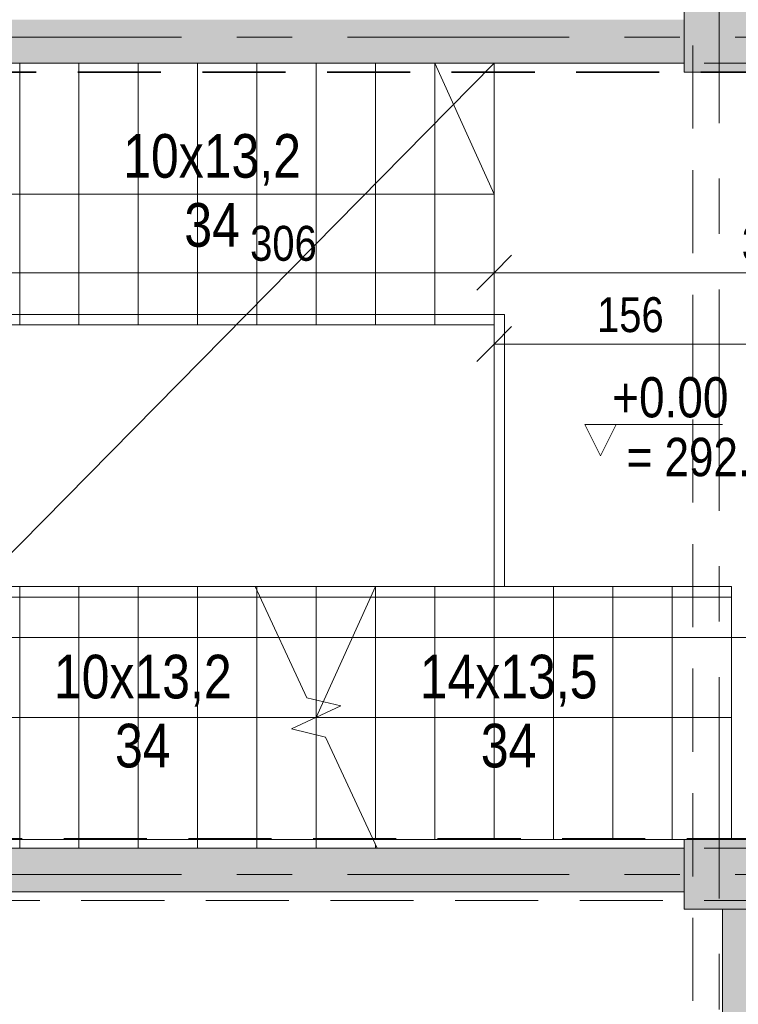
# Model space of a CAD drawing. Header units: centimetres. Extents: x -1434 to 23895, y -8842 to 3590.
# Tile 6 of 75: x -1014 to -602, y 1294 to 1858. Entities that reach past the tile are written whole.
import ezdxf

# ---------------------------------------------------------------- set-up
doc = ezdxf.new("R2010")
doc.units = ezdxf.units.CM
for name, pattern in [('Dash', [60, 30, -30]), ('Hidden', [71.4375, 47.625, -23.8125]), ('Oś', [222.25, 127, -31.75, 31.75, -31.75]), ('Ukryte', [71.438, 47.625, -23.813])]:
    doc.linetypes.add(name, pattern=pattern)
for name, color, linetype, lineweight in [('A-ANNO-DIMS', 211, 'Continuous', 13), ('A-ANNO-DIMS-100', 211, 'Continuous', 13), ('A-AREA', 32, 'Continuous', 13), ('A-DETL', 90, 'Continuous', 9), ('A-DETL-HDLN', 90, 'Ukryte', 9), ('A-DETL-THIN', 151, 'Continuous', 9), ('A-FLOR', 192, 'Continuous', 13), ('A-FLOR-HRAL', 11, 'Continuous', 9), ('A-FLOR-HRAL-MBND', 5, 'Continuous', 9), ('A-WALL', 113, 'Continuous', 13), ('A-WALL-PATT', 111, 'Continuous', 13), ('G-ANNO-DIMS', 111, 'Continuous', 13), ('G-ANNO-TEXT', 231, 'Continuous', 13), ('S-COLS', 52, 'Continuous', 13), ('S-GRID', 1, 'Continuous', 13), ('S-STRS', 31, 'Continuous', 13), ('S-STRS-MBND', 31, 'Continuous', 13)]:
    doc.layers.add(name, color=color, linetype=linetype, lineweight=lineweight)
doc.styles.add('Arial Narrow_1', font='ARIALN.TTF', dxfattribs={"height": 22})
doc.styles.add('Arial Narrow_2', font='ARIALN.TTF', dxfattribs={"height": 25})
doc.styles.add('Arial Narrow_3', font='ARIALN.TTF', dxfattribs={"height": 20})
doc.styles.add('Arial Narrow_4', font='ARIALN.TTF', dxfattribs={"height": 23})
doc.dimstyles.new('Diagonal_1_100__0__wewnętrzne', dxfattribs={"dimscale": 30.48, "dimtxt": 20.468619, "dimasz": 0.656168, "dimexe": 0.164042, "dimexo": 0.0625, "dimgap": 0.032808, "dimtad": 1, "dimdec": 0, "dimdsep": 46, "dimtxsty": 'Arial Narrow_3', "dimblk1": 'OBLIQUE', "dimblk2": 'OBLIQUE', "dimsah": 1, "dimcen": 0.09, "dimazin": 0, "dimtfac": 1, "dimtdec": 4, "dimtix": 1, "dimtmove": 0, "dimatfit": 3, "dimfxl": 0.164042, "dimfxlon": 1, "dimtvp": 1, "dimtolj": 1, "dimtzin": 0, "dimarcsym": 2})
doc.dimstyles.new('Diagonal_1_100__0__wewnętrzne_1', dxfattribs={"dimscale": 30.48, "dimtxt": 20.468619, "dimasz": 0.656168, "dimexe": 0.164042, "dimexo": 0.0625, "dimgap": 0.032808, "dimtad": 1, "dimdec": 0, "dimdsep": 46, "dimtxsty": 'Arial Narrow_3', "dimblk1": 'OBLIQUE', "dimblk2": 'OBLIQUE', "dimsah": 1, "dimcen": 0.09, "dimazin": 0, "dimtfac": 1, "dimtdec": 4, "dimtix": 1, "dimtmove": 2, "dimatfit": 3, "dimfxl": 0.164042, "dimfxlon": 1, "dimtvp": 1, "dimtolj": 1, "dimtzin": 0, "dimarcsym": 2})

# ---------------------------------------------------------------- blocks, each defined once
blk = doc.blocks.new('M_Concrete-Square-Column - 400 x 400mm-1838076-parter wysoki __0_00_ - stan projektowany Klatka schodowa')
at = {"layer": 'S-COLS', "lineweight": 9}
blk.add_hatch(color=253, dxfattribs=at).paths.add_polyline_path([(-20, -20), (20, -20), (20, 20), (-20, 20)], flags=0)
for p, q in [((20, 20), (-20, 20)), ((-20, 20), (-20, -20)), ((20, -20), (20, 20)), ((-20, -20), (20, -20))]:
    blk.add_line(p, q, dxfattribs=at)
blk = doc.blocks.new('Railing - Railing-2676688-parter wysoki __0_00_ - stan projektowany Klatka schodowa')
at = {"layer": 'A-FLOR-HRAL'}
for p, q in [((1388.41, 811.02), (1383.33, 808.65)), ((1383.33, 646), (1383.33, 808.65)), ((1388.41, 605.62), (1388.41, 811.02))]:
    blk.add_line(p, q, dxfattribs=at)
at = {"layer": 'A-FLOR-HRAL-MBND'}
for p, q in [((1383.33, 1047.62), (1388.41, 1047.62)), ((1383.33, 808.65), (1383.33, 1047.62)), ((1388.41, 811.02), (1388.41, 1047.62))]:
    blk.add_line(p, q, dxfattribs=at)
blk = doc.blocks.new('DIMBLOCK2-parter wysoki __0_00_ - stan projektowany Klatka schodowa')
at = {"layer": 'A-ANNO-DIMS-100'}
for p, q in [((-1047.62, 1713.28), (-1037.62, 1723.28)), ((-741.62, 1713.28), (-731.62, 1723.28)), ((-1047.62, 1718.28), (-1047.62, 1708.28)), ((-1047.62, 1713.28), (-1047.62, 1718.28)), ((-741.62, 1718.28), (-741.62, 1708.28)), ((-741.62, 1713.28), (-741.62, 1718.28)), ((-1047.62, 1713.28), (-1057.62, 1703.28)), ((-1047.62, 1713.28), (-741.62, 1713.28)), ((-741.62, 1713.28), (-751.62, 1703.28))]:
    blk.add_line(p, q, dxfattribs=at)
at = {"layer": 'A-ANNO-DIMS-100', "color": 0, "insert": (-881.51, 1740.13), "char_height": 20, "width": 45.6158, "attachment_point": 1, "line_spacing_factor": 0.974696, "style": 'Arial Narrow_3'}
blk.add_mtext('306', dxfattribs=at)
blk = doc.blocks.new('_Oblique')
at = {"color": 0, "linetype": 'ByBlock', "lineweight": -2}
blk.add_line((-0.5, -0.5), (0.5, 0.5), dxfattribs=at)
blk = doc.blocks.new('DIMBLOCK3-parter wysoki __0_00_ - stan projektowany Klatka schodowa')
at = {"layer": 'A-ANNO-DIMS-100'}
for p, q in [((-741.62, 1713.28), (-731.62, 1723.28)), ((-419.62, 1713.28), (-409.62, 1723.28)), ((-741.62, 1718.28), (-741.62, 1708.28)), ((-741.62, 1713.28), (-741.62, 1718.28)), ((-419.62, 1708.28), (-419.62, 1718.28)), ((-741.62, 1713.28), (-751.62, 1703.28)), ((-741.62, 1713.28), (-419.62, 1713.28)), ((-419.62, 1713.28), (-429.62, 1703.28)), ((-419.62, 1713.28), (-419.62, 1708.28))]:
    blk.add_line(p, q, dxfattribs=at)
at = {"layer": 'A-ANNO-DIMS-100', "color": 0, "insert": (-599.63, 1740.13), "char_height": 20, "width": 45.6158, "attachment_point": 1, "line_spacing_factor": 0.974696, "style": 'Arial Narrow_3'}
blk.add_mtext('322', dxfattribs=at)
blk = doc.blocks.new('DIMBLOCK5-parter wysoki __0_00_ - stan projektowany Klatka schodowa')
at = {"layer": 'A-ANNO-DIMS-100'}
for p, q in [((-741.62, 1672.4), (-731.62, 1682.4)), ((-585.62, 1672.4), (-575.62, 1682.4)), ((-741.62, 1677.4), (-741.62, 1667.4)), ((-741.62, 1672.4), (-741.62, 1677.4)), ((-585.62, 1667.4), (-585.62, 1677.4)), ((-741.62, 1672.4), (-751.62, 1662.4)), ((-585.62, 1672.4), (-741.62, 1672.4)), ((-585.62, 1672.4), (-595.62, 1662.4)), ((-585.62, 1672.4), (-585.62, 1667.4))]:
    blk.add_line(p, q, dxfattribs=at)
at = {"layer": 'A-ANNO-DIMS-100', "color": 0, "insert": (-682.63, 1699.24), "char_height": 20, "width": 45.6158, "attachment_point": 1, "line_spacing_factor": 0.974696, "style": 'Arial Narrow_3'}
blk.add_mtext('156', dxfattribs=at)
blk = doc.blocks.new('Spot Elevations - Kota wyk 2-385235-parter wysoki __0_00_ - stan projektowany Klatka schodowa')
at = {"layer": 'G-ANNO-DIMS'}
for p, q in [((0, 0), (-0.09, 0.18)), ((-0.09, 0.18), (0.6992, 0.18)), ((0, 0), (0.09, 0.18))]:
    blk.add_line(p, q, dxfattribs=at)

msp = doc.modelspace()

# ---------------------------------------------------------------- hatches: boundary and pattern name
at = {"layer": 'A-WALL-PATT', "lineweight": 5}
h = msp.add_hatch(color=9, dxfattribs=at)
h.paths.add_polyline_path([(-1192.62, 1833.33), (-632.62, 1833.33), (-632.62, 1858.33), (-1192.62, 1858.33)], flags=0)
h.paths.add_polyline_path([(-491.56, 1833.33), (-342.26, 1833.33), (-342.26, 1858.33), (-592.62, 1858.33), (-592.62, 1833.33)], flags=0)
msp.add_hatch(color=9, dxfattribs=at).paths.add_polyline_path([(-1192.62, 1358.33), (-632.62, 1358.33), (-632.62, 1383.33), (-1192.62, 1383.33)], flags=0)
at = {"layer": 'A-WALL-PATT'}
msp.add_hatch(color=254, dxfattribs=at).paths.add_polyline_path([(-585.62, 1224.36), (-585.62, 1388.33), (-592.62, 1388.33), (-592.62, 1348.33), (-610.62, 1348.33), (-610.62, 1224.36), (-592.62, 1224.36)], flags=0)

# ---------------------------------------------------------------- linework, layer by layer
at = {"layer": 'A-AREA', "lineweight": 9}
for p, q in [((-1185.3, 1383.33), (-741.62, 1833.33)), ((-741.62, 1683.33), (-889.52, 1683.33))]:
    msp.add_line(p, q, dxfattribs=at)
at = {"layer": 'A-DETL', "linetype": 'Hidden', "lineweight": 35}
for p, q in [((-1194.62, 1828.33), (-440.62, 1828.33)), ((-440.62, 1388.83), (-1194.62, 1388.83))]:
    msp.add_line(p, q, dxfattribs=at)
at = {"layer": 'A-DETL-HDLN'}
for p, q in [((-627.62, 1224.36), (-627.62, 2020.29)), ((-1192.62, 1833.33), (-342.26, 1833.33)), ((-1192.62, 1383.33), (-342.26, 1383.33)), ((-1192.62, 1353.33), (-342.26, 1353.33))]:
    msp.add_line(p, q, dxfattribs=at)
at = {"layer": 'A-DETL-THIN'}
for p, q in [((-741.62, 1758.33), (-775.62, 1833.33)), ((-1047.62, 1758.33), (-741.62, 1758.33)), ((-1053.62, 1689.33), (-735.62, 1689.33)), ((-735.62, 1689.33), (-735.62, 1533.33)), ((-843.62, 1458.33), (-809.62, 1533.33)), ((-605.62, 1527.33), (-1053.62, 1527.33)), ((-1199.35, 1504.23), (-393.63, 1504.23)), ((-605.62, 1458.33), (-1047.62, 1458.33))]:
    msp.add_line(p, q, dxfattribs=at)
at = {"layer": 'A-FLOR', "lineweight": 9}
msp.add_line((-741.62, 1833.33), (-741.62, 1533.33), dxfattribs=at)
at = {"layer": 'A-WALL', "lineweight": 9}
for p, q in [((-632.62, 1833.33), (-1192.62, 1833.33)), ((-808.65, 1383.33), (-1192.62, 1383.33)), ((-632.62, 1383.33), (-646.07, 1383.33)), ((-632.62, 1358.33), (-1192.62, 1358.33)), ((-610.62, 1348.33), (-610.62, 1224.36))]:
    msp.add_line(p, q, dxfattribs=at)
at = {"layer": 'S-GRID', "linetype": 'Oś'}
for p, q in [((-612.62, 2148.25), (-612.62, 1120.41)), ((-254.1, 1848.33), (-1332.74, 1848.33)), ((-254.1, 1368.33), (-1332.74, 1368.33))]:
    msp.add_line(p, q, dxfattribs=at)
at = {"layer": 'S-STRS', "lineweight": 9}
for p, q in [((-1013.62, 1833.33), (-1013.62, 1683.33)), ((-1013.62, 1833.33), (-1013.62, 1683.33)), ((-979.62, 1833.33), (-979.62, 1683.33)), ((-979.62, 1833.33), (-979.62, 1683.33)), ((-945.62, 1833.33), (-945.62, 1683.33)), ((-945.62, 1833.33), (-945.62, 1683.33)), ((-911.62, 1833.33), (-911.62, 1683.33)), ((-911.62, 1833.33), (-911.62, 1683.33)), ((-877.62, 1833.33), (-877.62, 1683.33)), ((-877.62, 1833.33), (-877.62, 1683.33)), ((-843.62, 1833.33), (-843.62, 1683.33)), ((-843.62, 1833.33), (-843.62, 1683.33)), ((-809.62, 1833.33), (-809.62, 1683.33)), ((-809.62, 1833.33), (-809.62, 1683.33)), ((-775.62, 1833.33), (-775.62, 1683.33)), ((-775.62, 1833.33), (-775.62, 1683.33)), ((-741.62, 1833.33), (-741.62, 1683.33)), ((-1047.62, 1683.33), (-1013.62, 1683.33)), ((-1013.62, 1683.33), (-979.62, 1683.33)), ((-979.62, 1683.33), (-945.62, 1683.33)), ((-945.62, 1683.33), (-911.62, 1683.33)), ((-911.62, 1683.33), (-877.62, 1683.33)), ((-877.62, 1683.33), (-843.62, 1683.33)), ((-843.62, 1683.33), (-809.62, 1683.33)), ((-809.62, 1683.33), (-775.62, 1683.33)), ((-775.62, 1683.33), (-741.62, 1683.33)), ((-1013.62, 1533.33), (-1047.62, 1533.33)), ((-979.62, 1533.33), (-1013.62, 1533.33)), ((-1013.62, 1383.33), (-1013.62, 1533.33)), ((-1013.62, 1383.33), (-1013.62, 1533.33)), ((-945.62, 1533.33), (-979.62, 1533.33)), ((-979.62, 1383.33), (-979.62, 1533.33)), ((-979.62, 1383.33), (-979.62, 1533.33)), ((-911.62, 1533.33), (-945.62, 1533.33)), ((-945.62, 1383.33), (-945.62, 1533.33)), ((-945.62, 1383.33), (-945.62, 1533.33)), ((-878.6, 1533.33), (-911.62, 1533.33)), ((-911.62, 1383.33), (-911.62, 1533.33)), ((-911.62, 1383.33), (-911.62, 1533.33)), ((-877.62, 1533.33), (-878.6, 1533.33)), ((-843.62, 1533.33), (-877.62, 1533.33)), ((-877.62, 1531.24), (-877.62, 1533.33)), ((-877.62, 1531.24), (-877.62, 1533.33)), ((-877.62, 1383.33), (-877.62, 1531.24)), ((-877.62, 1383.33), (-877.62, 1531.24)), ((-809.62, 1533.33), (-843.62, 1533.33)), ((-843.62, 1468.37), (-843.62, 1533.33)), ((-843.62, 1468.37), (-843.62, 1533.33)), ((-775.62, 1533.33), (-809.62, 1533.33)), ((-809.62, 1388.41), (-809.62, 1533.33)), ((-809.62, 1388.41), (-809.62, 1533.33)), ((-741.62, 1533.33), (-775.62, 1533.33)), ((-775.62, 1388.41), (-775.62, 1533.33)), ((-775.62, 1388.41), (-775.62, 1533.33)), ((-707.62, 1533.33), (-741.62, 1533.33)), ((-741.62, 1388.41), (-741.62, 1533.33)), ((-741.62, 1388.41), (-741.62, 1533.33)), ((-673.62, 1533.33), (-707.62, 1533.33)), ((-707.62, 1388.41), (-707.62, 1533.33)), ((-707.62, 1388.41), (-707.62, 1533.33)), ((-639.62, 1533.33), (-673.62, 1533.33)), ((-673.62, 1388.41), (-673.62, 1533.33)), ((-673.62, 1388.41), (-673.62, 1533.33)), ((-605.62, 1533.33), (-639.62, 1533.33)), ((-639.62, 1388.41), (-639.62, 1533.33)), ((-639.62, 1388.41), (-639.62, 1533.33)), ((-605.62, 1388.41), (-605.62, 1533.33)), ((-605.62, 1388.41), (-605.62, 1533.33)), ((-843.62, 1458.33), (-843.62, 1468.37)), ((-843.62, 1458.33), (-843.62, 1468.37)), ((-843.62, 1448.28), (-843.62, 1458.33)), ((-843.62, 1448.28), (-843.62, 1458.33)), ((-843.62, 1383.33), (-843.62, 1448.28)), ((-843.62, 1383.33), (-843.62, 1448.28)), ((-809.62, 1383.33), (-809.62, 1385.41)), ((-809.62, 1383.33), (-809.62, 1385.41))]:
    msp.add_line(p, q, dxfattribs=at)
at = {"layer": 'S-STRS-MBND', "linetype": 'Dash', "lineweight": 9}
for p, q in [((-878.6, 1533.33), (-1047.62, 1533.33)), ((-1013.62, 1383.33), (-1013.62, 1533.33)), ((-1013.62, 1383.33), (-1013.62, 1533.33)), ((-979.62, 1383.33), (-979.62, 1533.33)), ((-979.62, 1383.33), (-979.62, 1533.33)), ((-945.62, 1383.33), (-945.62, 1533.33)), ((-945.62, 1383.33), (-945.62, 1533.33)), ((-911.62, 1383.33), (-911.62, 1533.33)), ((-911.62, 1383.33), (-911.62, 1533.33)), ((-877.62, 1383.33), (-877.62, 1531.24)), ((-877.62, 1383.33), (-877.62, 1531.24)), ((-843.62, 1458.33), (-843.62, 1468.37)), ((-843.62, 1458.33), (-843.62, 1468.37)), ((-843.62, 1383.33), (-843.62, 1448.28)), ((-843.62, 1383.33), (-843.62, 1448.28)), ((-869.12, 1383.33), (-1047.62, 1383.33)), ((-809.62, 1383.33), (-809.62, 1385.41)), ((-809.62, 1383.33), (-809.62, 1385.41))]:
    msp.add_line(p, q, dxfattribs=at)
at = {"layer": 'S-STRS-MBND', "lineweight": 9}
for p, q in [((-878.6, 1533.33), (-848.91, 1469.65)), ((-848.91, 1469.65), (-829.46, 1464.93)), ((-829.46, 1464.93), (-857.78, 1451.72)), ((-857.78, 1451.72), (-838.34, 1447)), ((-838.34, 1447), (-808.65, 1383.33))]:
    msp.add_line(p, q, dxfattribs=at)

# ---------------------------------------------------------------- block references
at = {"layer": 'A-FLOR-HRAL', "rotation": 90.00000000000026}
msp.add_blockref('Railing - Railing-2676688-parter wysoki __0_00_ - stan projektowany Klatka schodowa', (0, 0), dxfattribs=at)
at = {"layer": 'G-ANNO-DIMS', "xscale": 99.99999999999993, "yscale": 99.99999999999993, "zscale": 99.99999999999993}
msp.add_blockref('Spot Elevations - Kota wyk 2-385235-parter wysoki __0_00_ - stan projektowany Klatka schodowa', (-680.64, 1608.27), dxfattribs=at)
at = {"layer": 'S-COLS', "lineweight": 9}
for p in [(-612.62, 1848.33), (-612.62, 1368.33)]:
    msp.add_blockref('M_Concrete-Square-Column - 400 x 400mm-1838076-parter wysoki __0_00_ - stan projektowany Klatka schodowa', p, dxfattribs=at)

# ---------------------------------------------------------------- texts
at = {"layer": 'G-ANNO-DIMS', "insert": (-673.94, 1653.37), "char_height": 23, "width": 79.9367, "attachment_point": 1, "line_spacing_factor": 0.974696, "style": 'Arial Narrow_4'}
msp.add_mtext('+0.00', dxfattribs=at)
at = {"layer": 'G-ANNO-TEXT', "color": 7, "line_spacing_factor": 0.949189}
for s, insert, char_height, width, attachment_point, style in [('\\pxqc,t5.08,10.16,15.24,20.32,25.4,30.48,35.56,40.64,45.72,50.8,55.88,60.96,66.04,71.12,76.2,81.28,86.36,91.44,96.52,101.6,106.68,111.76,116.84,121.92,127,132.08,137.16,142.24,147.32,152.4,157.48,162.56;{10x13,2\\P34}', (-903.31, 1792.74), 25, 103.525, 2, 'Arial Narrow_2'), ('\\pxt5.77273,11.54545,17.31818,23.09091,28.86364,34.63636,40.40909,46.18182,51.95455,57.72727,63.5,69.27273,75.04545,80.81818,86.59091,92.36364,98.13636,103.90909,109.68182,115.45455,121.22727,127,132.77273,138.54545,144.31818,150.09091,155.86364,161.63636,167.40909,173.18182,178.95455,184.72727;{= 292.5 m n.p.m.}', (-665.62, 1618.63), 22, 187.759, 1, 'Arial Narrow_1'), ('\\pxqc,t5.08,10.16,15.24,20.32,25.4,30.48,35.56,40.64,45.72,50.8,55.88,60.96,66.04,71.12,76.2,81.28,86.36,91.44,96.52,101.6,106.68,111.76,116.84,121.92,127,132.08,137.16,142.24,147.32,152.4,157.48,162.56;{10x13,2\\P34}', (-943.04, 1494.25), 25, 103.525, 2, 'Arial Narrow_2'), ('\\pxqc,t5.08,10.16,15.24,20.32,25.4,30.48,35.56,40.64,45.72,50.8,55.88,60.96,66.04,71.12,76.2,81.28,86.36,91.44,96.52,101.6,106.68,111.76,116.84,121.92,127,132.08,137.16,142.24,147.32,152.4,157.48,162.56;{14x13,5\\P34}', (-733.31, 1494.25), 25, 103.525, 2, 'Arial Narrow_2')]:
    msp.add_mtext(s, dxfattribs=dict(at, insert=insert, char_height=char_height, width=width, attachment_point=attachment_point, style=style))

# ---------------------------------------------------------------- dimensions: what is measured, and where the dimension line sits
at = {"layer": 'A-ANNO-DIMS'}
dim = msp.add_linear_dim(base=(-741.62, 1713.28), p1=(-1047.62, 1718.28), p2=(-741.62, 1718.28), dimstyle='Diagonal_1_100__0__wewnętrzne_1', override={"dimpost": '<>', "dimfxl": 306}, dxfattribs=at)
dim.commit()
dim.dimension.update_dxf_attribs({"geometry": 'DIMBLOCK2-parter wysoki __0_00_ - stan projektowany Klatka schodowa', "text_midpoint": (-858.7, 1726.79), "dimtype": 160, "text_rotation": 360})
for base, p1, p2, override, picture, middle in [((-419.62, 1713.28), (-741.62, 1718.28), (-419.62, 1708.28), {"dimpost": '<>', "dimfxl": 322.155242}, 'DIMBLOCK3-parter wysoki __0_00_ - stan projektowany Klatka schodowa', (-580.62, 1724.49)), ((-741.62, 1672.4), (-585.62, 1667.4), (-741.62, 1677.4), {"dimpost": '<>', "dimfxl": 156.320184}, 'DIMBLOCK5-parter wysoki __0_00_ - stan projektowany Klatka schodowa', (-663.62, 1683.61))]:
    dim = msp.add_linear_dim(base=base, p1=p1, p2=p2, dimstyle='Diagonal_1_100__0__wewnętrzne', override=override, dxfattribs=at)
    dim.commit()
    dim.dimension.update_dxf_attribs({"geometry": picture, "text_midpoint": middle})

doc.saveas('drawing.dxf')
